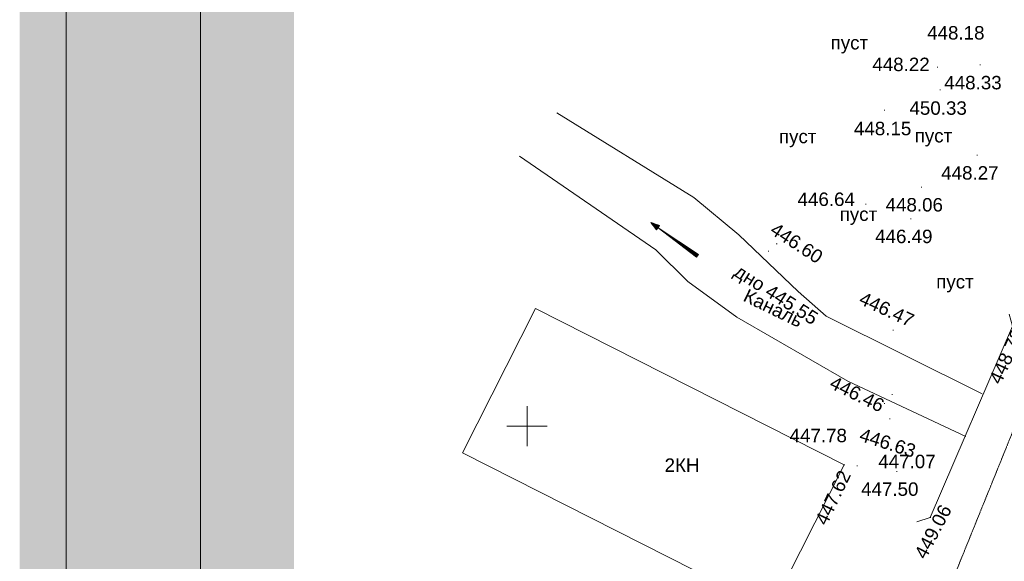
# Model space of a CAD drawing. Header units: millimetres. Extents: x 918404 to 1362154, y 4120617 to 4364104.
# Tile 47 of 256: x 984009 to 998674, y 4136215 to 4144277. Entities that reach past the tile are written whole.
import ezdxf

# ---------------------------------------------------------------- set-up
doc = ezdxf.new("R2010")
doc.units = ezdxf.units.MM
doc.header["$MEASUREMENT"] = 0
doc.linetypes.add('Д_ТРОТ_ТРУБА', pattern=[1.5, 0.75, -0.75])
for name, color, linetype, lineweight in [('(001) Сетка_Ном._пера__132', 132, 'Continuous', 18), ('(007) Здания_Ном._пера__7', 7, 'Continuous', 18), ('(008) Скульптуры_Ном._пера__7', 7, 'Continuous', 18), ('(027) Гидрография_Ном._пера__7', 7, 'Continuous', 18), ('0_Ном._пера__174', 174, 'Continuous', 18), ('0_Ном._пера__255', 255, 'Continuous', 18), ('0_Ном._пера__4', 4, 'Continuous', 18), ('0_Ном._пера__7', 7, 'Continuous', 18), ('ВЫСОТА_Ном._пера__7', 7, 'Continuous', 18), ('ТОЧКИ_Ном._пера__5', 5, 'Continuous', 18)]:
    doc.layers.add(name, color=color, linetype=linetype, lineweight=lineweight)
doc.styles.add('СГЕНЕРИР_СТИЛЬ_1', font='arial.ttf')

msp = doc.modelspace()

# ---------------------------------------------------------------- hatches: boundary and pattern name
at = {"layer": '0_Ном._пера__255', "linetype": 'Continuous'}
h = msp.add_hatch(color=256, dxfattribs=at)
h.paths.add_polyline_path([(984008.6, 4155250.1), (984008.6, 4124243.8), (1027388.1, 4124243.8), (1027388.1, 4155250.1)])
h.paths.add_polyline_path([(988092.7, 4125406.1), (988092.7, 4152850.3), (1011993.6, 4152850.3), (1011993.6, 4145280.9), (1013230.7, 4145280.9), (1013230.7, 4131414.5), (1006775.5, 4131414.5), (1006775.5, 4125406.1)], flags=0)

# ---------------------------------------------------------------- linework, layer by layer
at = {"layer": '(001) Сетка_Ном._пера__132', "linetype": 'Continuous'}
for p, q in [((991565.9, 4138526.6), (991565.9, 4137926.6)), ((991265.9, 4138226.6), (991865.9, 4138226.6))]:
    msp.add_line(p, q, dxfattribs=at)
at = {"layer": '(027) Гидрография_Ном._пера__7', "linetype": 'Continuous'}
for p, q in [((993492.8, 4141148.3), (993410, 4141256.2)), ((993410, 4141256.2), (993539.2, 4141213.5)), ((993516, 4141180.9), (993410, 4141256.2)), ((993513.1, 4141176.8), (993420.2, 4141242.8)), ((993518.9, 4141184.9), (993426, 4141251)), ((993510.2, 4141172.7), (993430.3, 4141229.5)), ((993507.3, 4141168.6), (993441.3, 4141215.6)), ((993521.8, 4141189), (993441.9, 4141245.8)), ((993504.4, 4141164.6), (993451.4, 4141202.2)), ((993524.7, 4141193.1), (993458.7, 4141240)), ((993501.5, 4141160.5), (993461.6, 4141188.9)), ((993498.6, 4141156.4), (993471.7, 4141175.5)), ((993527.6, 4141197.2), (993474.6, 4141234.8)), ((993495.7, 4141152.3), (993482.7, 4141161.6)), ((993530.5, 4141201.3), (993490.5, 4141229.6)), ((993539.2, 4141213.5), (993492.8, 4141148.3)), ((993533.4, 4141205.3), (993506.5, 4141224.4)), ((994103, 4140763.9), (993516, 4141180.9)), ((994117.4, 4140784.3), (993516, 4141180.9)), ((993516, 4141180.9), (994088.5, 4140743.5)), ((993536.3, 4141209.4), (993523.2, 4141218.7)), ((994100.1, 4140759.8), (993630.5, 4141093.4)), ((994105.9, 4140768), (993636.3, 4141101.6)), ((994097.2, 4140755.7), (993745, 4141005.9)), ((994108.8, 4140772.1), (993756.6, 4141022.2)), ((994094.3, 4140751.7), (993859.5, 4140918.5)), ((994111.7, 4140776.1), (993876.9, 4140942.9)), ((994091.4, 4140747.6), (993974, 4140831)), ((994114.6, 4140780.2), (993997.2, 4140863.6)), ((994088.5, 4140743.5), (994117.4, 4140784.3))]:
    msp.add_line(p, q, dxfattribs=at)
at = {"layer": '0_Ном._пера__174', "linetype": 'Continuous', "flags": 128}
for points in [[(984699.3, 4124906.1), (984699.3, 4154186.1), (1026699.3, 4154186.1), (1026699.3, 4124906.1)], [(986699.3, 4153686.1), (1026199.3, 4153686.1), (1026199.3, 4125406.1), (986699.3, 4125406.1)]]:
    msp.add_lwpolyline(points, close=True, dxfattribs=at)
at = {"layer": '0_Ном._пера__4', "linetype": 'Continuous', "flags": 128}
for points in [[(998344.5, 4138707.3), (996019.9, 4139865.1), (995602.1, 4140229.8), (994722, 4141075.8), (994048.6, 4141632.1), (992008.7, 4142892.1)], [(998098.8, 4138072), (996341.9, 4138897.4), (994687.4, 4139850), (993957.7, 4140381.1), (993482, 4140850.5), (991452.7, 4142243.1)]]:
    msp.add_lwpolyline(points, dxfattribs=at)
at = {"layer": '0_Ном._пера__7', "linetype": 'Д_ТРОТ_ТРУБА', "flags": 128}
msp.add_lwpolyline([(1004502.2, 4151735.6), (1002296.8, 4146532.3), (1000970.5, 4143499.6), (996799.8, 4133214.5), (995330, 4129589.8)], dxfattribs=at)
at = {"layer": '0_Ном._пера__7', "linetype": 'Continuous', "flags": 128}
msp.add_lwpolyline([(996286.4, 4137650), (995199.6, 4135503), (990604.5, 4137829.2), (991691.3, 4139976.1)], close=True, dxfattribs=at)
msp.add_lwpolyline([(997372.4, 4136803.4), (997569, 4136868.1), (998797.6, 4139716.1), (998746, 4139894.5)], dxfattribs=at)
at = {"layer": 'ТОЧКИ_Ном._пера__5', "linetype": 'Continuous'}
for p, q in [((997673.4, 4143571.4), (997683.4, 4143571.4)), ((998308.5, 4143602.6), (998318.5, 4143602.6)), ((997713.3, 4143233.3), (997723.3, 4143233.3)), ((996886.6, 4142929), (996896.6, 4142929)), ((998262.1, 4142259), (998272.1, 4142259)), ((997433.9, 4141784.4), (997443.9, 4141784.4)), ((996607.4, 4141529.6), (996617.4, 4141529.6)), ((997278, 4141313.3), (997288, 4141313.3)), ((995154.2, 4140832.4), (995164.2, 4140832.4)), ((995278.1, 4140941.4), (995288.1, 4140941.4)), ((997011.1, 4139655.2), (997021.1, 4139655.2)), ((996996.2, 4138700.2), (997006.2, 4138700.2)), ((996883.1, 4138563.2), (996893.1, 4138563.2)), ((996966, 4138338.3), (996976, 4138338.3)), ((996835.8, 4137919.2), (996845.8, 4137919.2)), ((996864.3, 4137748.3), (996874.3, 4137748.3)), ((996286.4, 4137650), (996296.4, 4137650)), ((996477.9, 4137637), (996487.9, 4137637)), ((997069, 4137552), (997079, 4137552)), ((997569, 4136868.1), (997579, 4136868.1))]:
    msp.add_line(p, q, dxfattribs=at)

# ---------------------------------------------------------------- texts
at = {"layer": '(007) Здания_Ном._пера__7', "linetype": 'Continuous', "insert": (993613.7, 4137545.9), "char_height": 200, "attachment_point": 7, "style": 'СГЕНЕРИР_СТИЛЬ_1'}
msp.add_mtext('{2КН}', dxfattribs=at)
at = {"layer": '(008) Скульптуры_Ном._пера__7', "linetype": 'Continuous', "char_height": 200, "attachment_point": 7, "style": 'СГЕНЕРИР_СТИЛЬ_1'}
for insert in [(996086.7, 4143773.4), (995316.8, 4142378.2), (997338.4, 4142389.3), (996221.3, 4141222.1), (997659.3, 4140216.4)]:
    msp.add_mtext('{пуст}', dxfattribs=dict(at, insert=insert))
at = {"layer": '(027) Гидрография_Ном._пера__7', "linetype": 'Continuous', "insert": (994767.3, 4140095.2), "char_height": 200, "attachment_point": 7, "rotation": 334.15962, "style": 'СГЕНЕРИР_СТИЛЬ_1'}
msp.add_mtext('{Каналь}', dxfattribs=at)
at = {"layer": 'ВЫСОТА_Ном._пера__7', "linetype": 'Continuous', "char_height": 200, "attachment_point": 4, "style": 'СГЕНЕРИР_СТИЛЬ_1'}
for s, insert in [('{448.18}', (997524.3, 4144080.3)), ('{448.22}', (996708.1, 4143610.2)), ('{448.33}', (997780, 4143338.8)), ('{450.33}', (997260.9, 4142960.1)), ('{448.15}', (996434.2, 4142655.9)), ('{448.27}', (997733.6, 4141995.2)), ('{446.64}', (995594.1, 4141602.9)), ('{448.06}', (996905.4, 4141520.6)), ('{446.49}', (996749.5, 4141049.5)), ('{447.78}', (995475.3, 4138086.7)), ('{447.07}', (996796.8, 4137700.1)), ('{447.50}', (996540.5, 4137288.3))]:
    msp.add_mtext(s, dxfattribs=dict(at, insert=insert))
for s, insert, rotation in [('{446.60}', (995223.5, 4141185.7), 326.85375), ('{дно 445.55}', (994667.6, 4140536.9), 327.62564), ('{446.47}', (996534.6, 4140143.4), 335.23283), ('{448.73}', (998529.3, 4138875.7), 65.30978), ('{446.46}', (996097.7, 4138892.4), 333.83117), ('{446.63}', (996530.1, 4138107.1), 342.32423), ('{447.62}', (995937.6, 4136777.3), 64.39525), ('{449.06}', (997413.9, 4136277.6), 62.37031)]:
    msp.add_mtext(s, dxfattribs=dict(at, insert=insert, rotation=rotation))

doc.saveas('drawing.dxf')
